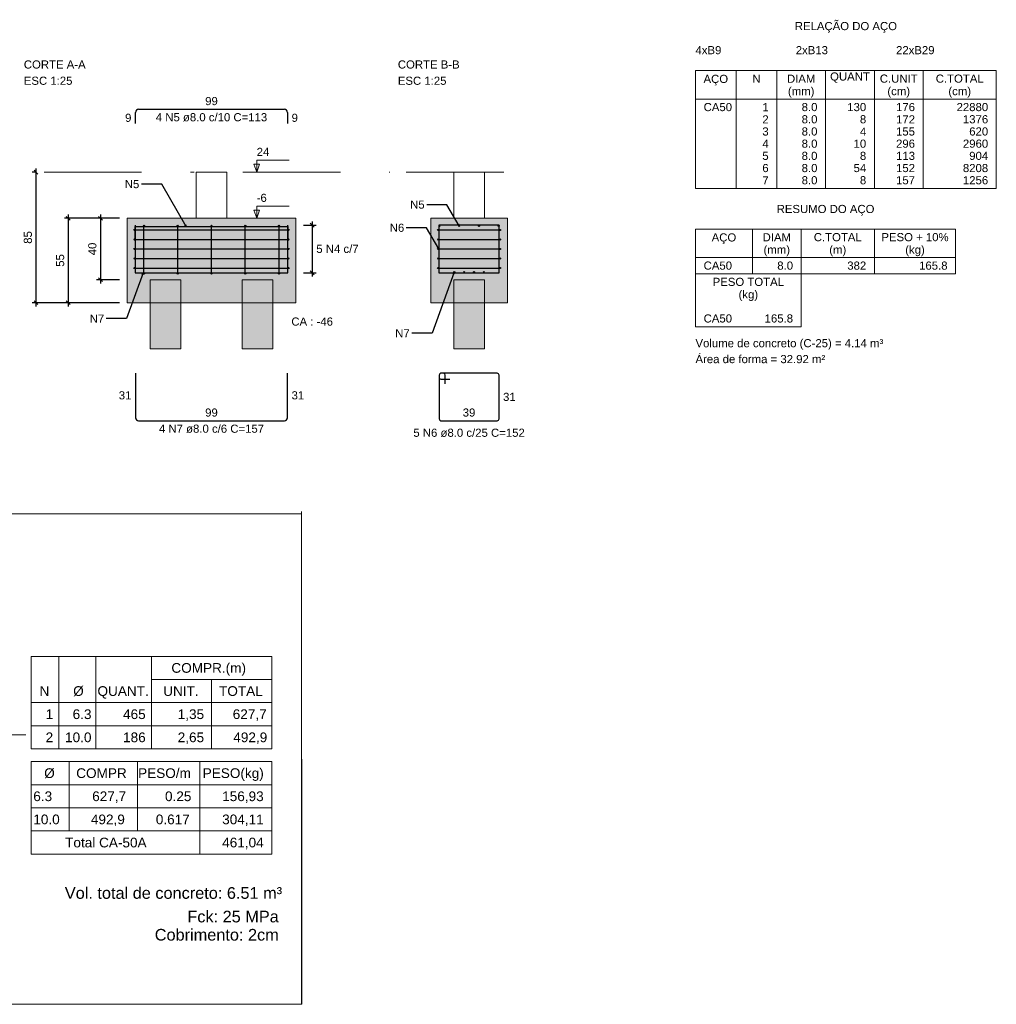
# Model space of a CAD drawing. Header units: millimetres. Extents: x 1434 to 2277, y -793 to -278.
# Tile 12 of 111: x 1472 to 1497, y -588 to -563. Entities that reach past the tile are written whole.
import ezdxf
from ezdxf.enums import TextEntityAlignment as Align

# ---------------------------------------------------------------- set-up
doc = ezdxf.new("R2010")
doc.units = ezdxf.units.MM
doc.linetypes.add('DASHDOT', pattern=[25.4, 12.7, -6.35, 0, -6.35])
for name, color, linetype, lineweight in [('Cotas', 1, 'Continuous', 0), ('Descrição da armadura', 7, 'Continuous', 5), ('DT-Barras na forma', 1, 'Continuous', 30), ('DT-Barras rebatidas', 1, 'Continuous', 30), ('DT-Cotas', 9, 'Continuous', 5), ('DT-Forma', 5, 'Continuous', 5), ('DT-Hachura blocos em corte', 43, 'Continuous', 5), ('DT-Hachura estacas em corte', 252, 'Continuous', 5), ('DT-Pontilhado', 9, 'DASHDOT', 5), ('DT-Relação do aço', 250, 'Continuous', 5), ('DT-Textos', 7, 'Continuous', 5), ('Textos armaduras', 7, 'Continuous', 5)]:
    doc.layers.add(name, color=color, linetype=linetype, lineweight=lineweight)
doc.layers.add('FOLHA PADRÃO', color=24, linetype='Continuous')
doc.layers.add('TEXTO-ESTACA', color=7, linetype='Continuous')
doc.styles.add('ARIAL', font='arial.ttf')
doc.styles.get("Standard").update_dxf_attribs({"font": 'arial.ttf'})
doc.dimstyles.get("Standard").update_dxf_attribs({"dimtxt": 0.18, "dimasz": 0.18, "dimexe": 0.18, "dimexo": 0.0625, "dimgap": 0.09, "dimtad": 0, "dimtih": 1, "dimtoh": 1, "dimdec": 4, "dimzin": 0, "dimdsep": 46, "dimtxsty": 'Standard', "dimcen": 0.09, "dimadec": 0, "dimazin": 0, "dimtfac": 1, "dimtdec": 4, "dimtofl": 0, "dimtmove": 0, "dimatfit": 3, "dimfxl": 1, "dimtolj": 1, "dimtzin": 0, "dimarcsym": 0})
doc.dimstyles.new('UM_25.000000', dxfattribs={"dimtxt": 0.18, "dimasz": 0.1, "dimexe": 0.1, "dimexo": 0.2, "dimgap": 0, "dimtad": 1, "dimtih": 1, "dimtoh": 1, "dimdec": 1, "dimlfac": 25, "dimzin": 0, "dimdsep": 46, "dimtxsty": 'Standard', "dimcen": 0.09, "dimdle": 0.1, "dimadec": 1, "dimazin": 2, "dimtfac": 1, "dimtdec": 4, "dimtofl": 0, "dimtmove": 0, "dimatfit": 3, "dimfxl": 1, "dimtolj": 1, "dimarcsym": 0})

# ---------------------------------------------------------------- blocks, each defined once
blk = doc.blocks.new('_Oblique')
at = {"color": 0, "linetype": 'ByBlock', "lineweight": -2}
blk.add_line((-0.5, -0.5), (0.5, 0.5), dxfattribs=at)
blk = doc.blocks.new('*D700')
at = {"layer": 'DT-Cotas', "color": 0, "lineweight": -2, "transparency": 16777216}
for p, q in [((1473.756, -567.913), (1473.756, -569.713)), ((1474.248, -568.013), (1473.656, -568.013)), ((1474.248, -569.613), (1473.656, -569.613))]:
    blk.add_line(p, q, dxfattribs=at)
at = {"layer": 'DT-Cotas', "color": 0, "lineweight": -2, "transparency": 16777216, "xscale": 0.1, "yscale": 0.1, "zscale": 0.1}
for p, rotation in [((1473.756, -568.013), 90), ((1473.756, -569.613), 270)]:
    blk.add_blockref('_Oblique', p, dxfattribs=dict(at, rotation=rotation))
at = {"layer": 'DT-Cotas', "color": 7, "transparency": 16777216, "insert": (1473.545, -568.813), "char_height": 0.2118, "attachment_point": 5, "rotation": 90, "style": 'ARIAL'}
blk.add_mtext('\\A1;40', dxfattribs=at)
blk = doc.blocks.new('*D701')
at = {"layer": 'DT-Cotas', "color": 0, "lineweight": -2, "transparency": 16777216}
for p, q in [((1472.916, -567.913), (1472.916, -570.313)), ((1474.248, -568.013), (1472.816, -568.013)), ((1474.248, -570.213), (1472.816, -570.213))]:
    blk.add_line(p, q, dxfattribs=at)
at = {"layer": 'DT-Cotas', "color": 0, "lineweight": -2, "transparency": 16777216, "xscale": 0.1, "yscale": 0.1, "zscale": 0.1}
for p, rotation in [((1472.916, -568.013), 90), ((1472.916, -570.213), 270)]:
    blk.add_blockref('_Oblique', p, dxfattribs=dict(at, rotation=rotation))
at = {"layer": 'DT-Cotas', "color": 7, "transparency": 16777216, "insert": (1472.705, -569.113), "char_height": 0.2118, "attachment_point": 5, "rotation": 90, "style": 'ARIAL'}
blk.add_mtext('\\A1;55', dxfattribs=at)
blk = doc.blocks.new('*D702')
at = {"layer": 'DT-Cotas', "color": 0, "lineweight": -2, "transparency": 16777216}
for p, q in [((1472.088, -566.813), (1471.976, -566.813)), ((1472.076, -566.713), (1472.076, -570.313)), ((1474.248, -570.213), (1471.976, -570.213))]:
    blk.add_line(p, q, dxfattribs=at)
at = {"layer": 'DT-Cotas', "color": 0, "lineweight": -2, "transparency": 16777216, "xscale": 0.1, "yscale": 0.1, "zscale": 0.1}
for p, rotation in [((1472.076, -566.813), 90), ((1472.076, -570.213), 270)]:
    blk.add_blockref('_Oblique', p, dxfattribs=dict(at, rotation=rotation))
at = {"layer": 'DT-Cotas', "color": 7, "transparency": 16777216, "insert": (1471.865, -568.513), "char_height": 0.2118, "attachment_point": 5, "rotation": 90, "style": 'ARIAL'}
blk.add_mtext('\\A1;85', dxfattribs=at)
blk = doc.blocks.new('*D703')
at = {"layer": 'DT-Cotas', "color": 0, "lineweight": -2, "transparency": 16777216}
for p, q in [((1479.272, -568.093), (1479.272, -569.533)), ((1479.048, -568.193), (1479.372, -568.193)), ((1479.048, -569.433), (1479.372, -569.433))]:
    blk.add_line(p, q, dxfattribs=at)
at = {"layer": 'DT-Cotas', "color": 0, "lineweight": -2, "transparency": 16777216, "xscale": 0.1, "yscale": 0.1, "zscale": 0.1}
for p, rotation in [((1479.272, -568.193), 90), ((1479.272, -569.433), 270)]:
    blk.add_blockref('_Oblique', p, dxfattribs=dict(at, rotation=rotation))

msp = doc.modelspace()

# ---------------------------------------------------------------- hatches: boundary and pattern name
at = {"layer": 'DT-Hachura blocos em corte', "linetype": 'Continuous'}
h = msp.add_hatch(color=256, dxfattribs=at)
h.paths.add_polyline_path([(1474.4482, -568.0134), (1474.4482, -570.2134), (1478.8482, -570.2134), (1478.8482, -568.0134), (1474.4482, -568.0134)])
h.paths.add_polyline_path([(1475.8482, -569.6134), (1475.0482, -569.6134), (1475.0482, -570.2134), (1475.8482, -570.2134), (1475.8482, -569.6134)], flags=0)
h.paths.add_polyline_path([(1478.2482, -569.6134), (1477.4482, -569.6134), (1477.4482, -570.2134), (1478.2482, -570.2134), (1478.2482, -569.6134)], flags=0)
h = msp.add_hatch(color=256, dxfattribs=at)
h.paths.add_polyline_path([(1482.3581, -568.0134), (1482.3581, -570.2134), (1484.3581, -570.2134), (1484.3581, -568.0134), (1482.3581, -568.0134)])
h.paths.add_polyline_path([(1483.7581, -569.6134), (1482.9581, -569.6134), (1482.9581, -570.2134), (1483.7581, -570.2134), (1483.7581, -569.6134)], flags=0)
at = {"layer": 'DT-Hachura estacas em corte', "linetype": 'Continuous'}
for points in [[(1475.0482, -571.4134), (1475.0482, -569.6134), (1475.8482, -569.6134), (1475.8482, -571.4134), (1475.0482, -571.4134)], [(1477.4482, -571.4134), (1477.4482, -569.6134), (1478.2482, -569.6134), (1478.2482, -571.4134), (1477.4482, -571.4134)], [(1482.9581, -571.4134), (1482.9581, -569.6134), (1483.7581, -569.6134), (1483.7581, -571.4134), (1482.9581, -571.4134)]]:
    msp.add_hatch(color=256, dxfattribs=at).paths.add_polyline_path(points)

# ---------------------------------------------------------------- linework, layer by layer
at = {"layer": 'Cotas', "color": 47, "linetype": 'Continuous', "lineweight": 15, "ltscale": 0.15}
msp.add_line((1470.2407, -581.4729), (1471.8153, -581.4729), dxfattribs=at)
at = {"layer": 'DT-Barras na forma'}
for p, q in [((1474.6442, -568.3174), (1478.6522, -568.3174)), ((1474.8882, -569.4494), (1474.8882, -568.2094)), ((1475.7682, -569.4494), (1475.7682, -568.2094)), ((1476.6482, -569.4494), (1476.6482, -568.2094)), ((1477.5282, -569.4494), (1477.5282, -568.2094)), ((1478.4082, -569.4494), (1478.4082, -568.2094)), ((1482.5541, -568.3174), (1484.1621, -568.3174)), ((1474.6442, -568.5654), (1478.6522, -568.5654)), ((1482.5541, -568.5654), (1484.1621, -568.5654)), ((1474.6442, -568.8134), (1478.6522, -568.8134)), ((1482.5541, -568.8134), (1484.1621, -568.8134)), ((1474.6442, -569.0614), (1478.6522, -569.0614)), ((1482.5541, -569.0614), (1484.1621, -569.0614)), ((1474.6442, -569.3094), (1478.6522, -569.3094)), ((1482.5541, -569.3094), (1484.1621, -569.3094))]:
    msp.add_line(p, q, dxfattribs=at)
for points in [[(1474.6602, -568.1934), (1474.6602, -569.4334), (1478.6362, -569.4334), (1478.6362, -568.1934)], [(1474.6602, -568.5934), (1474.6602, -568.2254), (1478.6362, -568.2254), (1478.6362, -568.5934)], [(1482.5701, -569.4334), (1484.1461, -569.4334), (1484.1461, -568.1934), (1482.5701, -568.1934), (1482.5701, -569.4334)]]:
    msp.add_lwpolyline(points, dxfattribs=at)
for centre, radius in [((1474.6442, -568.3174), 0.016), ((1474.6602, -568.1934), 0), ((1474.6602, -568.1934), 0), ((1474.8882, -568.2094), 0.016), ((1475.7682, -568.2094), 0.016), ((1476.6482, -568.2094), 0.016), ((1477.5282, -568.2094), 0.016), ((1478.4082, -568.2094), 0.016), ((1478.6522, -568.3174), 0.016), ((1482.5541, -568.3174), 0.016), ((1482.5861, -568.2094), 0.016), ((1483.1008, -568.2094), 0.016), ((1483.6155, -568.2094), 0.016), ((1484.1301, -568.2094), 0.016), ((1484.1621, -568.3174), 0.016), ((1474.6442, -568.5654), 0.016), ((1478.6522, -568.5654), 0.016), ((1482.5541, -568.5654), 0.016), ((1484.1621, -568.5654), 0.016), ((1474.6442, -568.8134), 0.016), ((1478.6522, -568.8134), 0.016), ((1482.5541, -568.8134), 0.016), ((1484.1621, -568.8134), 0.016), ((1474.6442, -569.0614), 0.016), ((1478.6522, -569.0614), 0.016), ((1482.5541, -569.0614), 0.016), ((1484.1621, -569.0614), 0.016), ((1474.6442, -569.3094), 0.016), ((1474.8882, -569.4494), 0.016), ((1475.7682, -569.4494), 0.016), ((1476.6482, -569.4494), 0.016), ((1477.5282, -569.4494), 0.016), ((1478.4082, -569.4494), 0.016), ((1478.6522, -569.3094), 0.016), ((1482.5541, -569.3094), 0.016), ((1482.9741, -569.4174), 0.016), ((1483.2301, -569.4174), 0.016), ((1483.4861, -569.4174), 0.016), ((1483.7421, -569.4174), 0.016), ((1484.1621, -569.3094), 0.016)]:
    msp.add_circle(centre, radius, dxfattribs=at)
at = {"layer": 'DT-Barras rebatidas'}
for p, q in [((1474.6682, -565.5426), (1474.6682, -565.2546)), ((1474.7482, -565.1746), (1478.5482, -565.1746)), ((1478.6282, -565.2546), (1478.6282, -565.5426)), ((1474.6682, -572.0488), (1474.6682, -573.2088)), ((1478.6282, -573.2088), (1478.6282, -572.0488)), ((1482.5781, -572.0968), (1482.5781, -573.2408)), ((1482.5781, -572.0968), (1482.5781, -572.1608)), ((1482.6901, -572.0488), (1482.6261, -572.0488)), ((1484.0901, -572.0488), (1482.6261, -572.0488)), ((1482.6261, -572.2088), (1482.8581, -572.2088)), ((1482.7381, -572.3288), (1482.7381, -572.0968)), ((1484.1381, -573.2408), (1484.1381, -572.0968)), ((1474.7482, -573.2888), (1478.5482, -573.2888)), ((1482.6261, -573.2888), (1484.0901, -573.2888))]:
    msp.add_line(p, q, dxfattribs=at)
for centre, radius, start, end in [((1474.7482, -565.2546), 0.08, 90, 180), ((1478.5482, -565.2546), 0.08, 0, 90), ((1482.6261, -572.0968), 0.048, 90, 180), ((1482.6261, -572.0968), 0.048, 90, 180), ((1482.6261, -572.1608), 0.048, 180, 270), ((1482.6901, -572.0968), 0.048, 0, 90), ((1484.0901, -572.0968), 0.048, 0, 90), ((1474.7482, -573.2088), 0.08, 180, 270), ((1478.5482, -573.2088), 0.08, 270, 0), ((1482.6261, -573.2408), 0.048, 180, 270), ((1484.0901, -573.2408), 0.048, 270, 0)]:
    msp.add_arc(centre, radius, start, end, dxfattribs=at)
at = {"layer": 'DT-Forma'}
for points in [[(1476.2482, -568.0134), (1476.2482, -566.8134), (1477.0482, -566.8134), (1477.0482, -568.0134), (1476.2482, -568.0134)], [(1482.9581, -568.0134), (1482.9581, -566.8134), (1483.7581, -566.8134), (1483.7581, -568.0134), (1482.9581, -568.0134)], [(1474.4482, -568.0134), (1474.4482, -570.2134), (1478.8482, -570.2134), (1478.8482, -568.0134), (1474.4482, -568.0134)], [(1482.3581, -568.0134), (1482.3581, -570.2134), (1484.3581, -570.2134), (1484.3581, -568.0134), (1482.3581, -568.0134)], [(1475.0482, -571.4134), (1475.0482, -569.6134), (1475.8482, -569.6134), (1475.8482, -571.4134), (1475.0482, -571.4134)], [(1477.4482, -571.4134), (1477.4482, -569.6134), (1478.2482, -569.6134), (1478.2482, -571.4134), (1477.4482, -571.4134)], [(1482.9581, -571.4134), (1482.9581, -569.6134), (1483.7581, -569.6134), (1483.7581, -571.4134), (1482.9581, -571.4134)]]:
    msp.add_lwpolyline(points, close=True, dxfattribs=at)
at = {"layer": 'DT-Pontilhado', "ltscale": 0.2}
for p, q in [((1472.2882, -566.8134), (1481.2908, -566.8134)), ((1481.7227, -566.8134), (1484.9935, -566.8134)), ((1477.0482, -568.0134), (1478.319, -568.0134))]:
    msp.add_line(p, q, dxfattribs=at)
at = {"layer": 'DT-Relação do aço', "linetype": 'Continuous'}
for p, q in [((1489.2565, -564.1659), (1497.0931, -564.1659)), ((1489.2565, -564.1659), (1489.2565, -567.237)), ((1490.3155, -564.1659), (1490.3155, -567.237)), ((1491.3745, -564.1659), (1491.3745, -567.237)), ((1492.6453, -564.1659), (1492.6453, -567.237)), ((1493.9161, -564.1659), (1493.9161, -567.237)), ((1495.1869, -564.1659), (1495.1869, -567.237)), ((1497.0931, -564.1659), (1497.0931, -567.237)), ((1489.2565, -564.9072), (1497.0931, -564.9072)), ((1489.2565, -567.237), (1497.0931, -567.237)), ((1489.2565, -568.296), (1489.2565, -569.4609)), ((1489.2565, -568.296), (1496.0341, -568.296)), ((1490.7391, -568.296), (1490.7391, -569.4609)), ((1492.0099, -568.296), (1492.0099, -569.4609)), ((1493.9161, -568.296), (1493.9161, -569.4609)), ((1496.0341, -568.296), (1496.0341, -569.4609)), ((1489.2565, -569.0373), (1496.0341, -569.0373)), ((1489.2565, -569.4609), (1496.0341, -569.4609)), ((1489.2565, -569.4609), (1489.2565, -570.8376)), ((1492.0099, -570.8376), (1492.0099, -569.4609)), ((1489.2565, -570.8376), (1492.0099, -570.8376)), ((1460.8989, -575.7095), (1478.996, -575.7095)), ((1478.996, -588.436), (1478.996, -575.654)), ((1478.996, -575.7095), (1479.0036, -588.4914)), ((1478.996, -588.4914), (1478.996, -575.7095)), ((1471.9487, -579.4266), (1471.9487, -581.8373)), ((1478.2165, -579.4266), (1471.9487, -579.4266)), ((1472.6719, -579.4266), (1472.6719, -581.8373)), ((1473.6362, -579.4266), (1473.6362, -581.8373)), ((1475.0826, -579.4266), (1475.0826, -581.8373)), ((1478.2165, -579.4266), (1478.2165, -581.8373)), ((1475.0826, -580.0293), (1478.2165, -580.0293)), ((1476.6496, -580.0293), (1476.6496, -581.8373)), ((1471.9487, -580.632), (1478.2165, -580.632)), ((1478.2165, -581.2346), (1471.9487, -581.2346)), ((1478.2165, -581.8373), (1471.9487, -581.8373)), ((1471.9487, -582.1676), (1478.2165, -582.1676)), ((1471.9487, -582.1676), (1471.9487, -584.5783)), ((1472.939, -582.1676), (1472.939, -583.9756)), ((1474.7221, -582.1676), (1474.7221, -583.9756)), ((1476.3484, -582.1676), (1476.3484, -584.5783)), ((1478.2165, -582.1676), (1478.2165, -584.5783)), ((1478.2165, -582.1676), (1478.2165, -584.5783)), ((1478.2165, -582.7703), (1471.9487, -582.7703)), ((1478.2165, -583.373), (1471.9487, -583.373)), ((1478.2165, -583.9756), (1471.9487, -583.9756)), ((1471.9487, -584.5783), (1478.2165, -584.5783)), ((1460.8989, -588.4914), (1479.0036, -588.4914))]:
    msp.add_line(p, q, dxfattribs=at)
at = {"layer": 'DT-Textos'}
for points in [[(1477.8954, -566.6016), (1477.8248, -566.8134), (1477.7542, -566.6016), (1477.8954, -566.6016)], [(1477.8954, -567.8016), (1477.8248, -568.0134), (1477.7542, -567.8016), (1477.8954, -567.8016)]]:
    msp.add_lwpolyline(points, close=True, dxfattribs=at)
for points in [[(1477.8248, -566.8134), (1477.8248, -566.4957), (1478.672, -566.4957)], [(1477.8248, -568.0134), (1477.8248, -567.6957), (1478.672, -567.6957)]]:
    msp.add_lwpolyline(points, dxfattribs=at)

# ---------------------------------------------------------------- texts
at = {"layer": 'Descrição da armadura', "linetype": 'Continuous', "char_height": 0.2118, "attachment_point": 8, "line_spacing_factor": 0.798, "style": 'ARIAL'}
for s, insert, width in [('4 N5 ø8.0 c/10 C=113', (1476.6482, -565.4923), 5.820954), ('4 N7 ø8.0 c/6 C=157', (1476.6482, -573.6065), 5.491002), ('5 N6 ø8.0 c/25 C=152', (1483.3581, -573.7124), 5.820954)]:
    msp.add_mtext(s, dxfattribs=dict(at, insert=insert, width=width))
at = {"layer": 'Descrição da armadura', "color": 7, "linetype": 'Continuous', "insert": (1479.9301, -568.9193), "char_height": 0.2118, "width": 1.886133, "attachment_point": 8, "line_spacing_factor": 0.798, "style": 'ARIAL'}
msp.add_mtext('5 N4 c/7', dxfattribs=at)
at = {"layer": 'DT-Cotas', "linetype": 'Continuous', "char_height": 0.2118, "width": 0.758398, "attachment_point": 9, "line_spacing_factor": 0.798, "style": 'ARIAL'}
for s, insert in [('N5', (1474.7677, -567.2308)), ('N5', (1482.2007, -567.765)), ('N6', (1481.67, -568.369)), ('N7', (1473.8531, -570.7335)), ('N7', (1481.8122, -571.1155))]:
    msp.add_mtext(s, dxfattribs=dict(at, insert=insert))
at = {"layer": 'DT-Relação do aço', "linetype": 'Continuous', "char_height": 0.2118, "line_spacing_factor": 0.798, "style": 'ARIAL'}
for s, insert, width, attachment_point in [('RELAÇÃO DO AÇO', (1493.1751, -563.1771), 5.340655, 8), ('4xB9', (1489.2565, -563.7423), 1.352255, 7), ('2xB13', (1491.8687, -563.7423), 1.682208, 7), ('22xB29', (1494.4809, -563.7423), 2.01216, 7), ('AÇO', (1489.7861, -564.5531), 1.285627, 8), ('N', (1490.845, -564.4836), 0.428446, 8), ('DIAM', (1492.0099, -564.4836), 1.483193, 8), ('QUANT', (1493.2807, -564.4836), 2.076471, 8), ('C.UNIT', (1494.5515, -564.4836), 1.977398, 8), ('C.TOTAL', (1496.14, -564.4836), 2.505206, 8), ('(mm)', (1492.0101, -564.8711), 1.383541, 8), ('(cm)', (1494.5511, -564.8711), 1.185975, 8), ('(cm)', (1496.1401, -564.8711), 1.185975, 8), ('CA50', (1489.4683, -565.2249), 1.484062, 7), ('1', (1491.1627, -565.2249), 0.329953, 9), ('8.0', (1492.4335, -565.2249), 0.824737, 9), ('130', (1493.7043, -565.2249), 0.989858, 9), ('176', (1494.9751, -565.2249), 0.989858, 9), ('22880', (1496.8813, -565.2249), 1.649763, 9), ('2', (1491.1627, -565.5426), 0.329953, 9), ('8.0', (1492.4335, -565.5426), 0.824737, 9), ('8', (1493.7043, -565.5426), 0.329953, 9), ('172', (1494.9751, -565.5426), 0.989858, 9), ('1376', (1496.8813, -565.5426), 1.31981, 9), ('3', (1491.1627, -565.8603), 0.329953, 9), ('8.0', (1492.4335, -565.8603), 0.824737, 9), ('4', (1493.7043, -565.8603), 0.329953, 9), ('155', (1494.9751, -565.8603), 0.989858, 9), ('620', (1496.8813, -565.8603), 0.989858, 9), ('4', (1491.1627, -566.178), 0.329953, 9), ('8.0', (1492.4335, -566.178), 0.824737, 9), ('10', (1493.7043, -566.178), 0.659905, 9), ('296', (1494.9751, -566.178), 0.989858, 9), ('2960', (1496.8813, -566.178), 1.31981, 9), ('5', (1491.1627, -566.4957), 0.329953, 9), ('8.0', (1492.4335, -566.4957), 0.824737, 9), ('8', (1493.7043, -566.4957), 0.329953, 9), ('113', (1494.9751, -566.4957), 0.989858, 9), ('904', (1496.8813, -566.4957), 0.989858, 9), ('6', (1491.1627, -566.8134), 0.329953, 9), ('8.0', (1492.4335, -566.8134), 0.824737, 9), ('54', (1493.7043, -566.8134), 0.659905, 9), ('152', (1494.9751, -566.8134), 0.989858, 9), ('8208', (1496.8813, -566.8134), 1.31981, 9), ('7', (1491.1627, -567.1311), 0.329953, 9), ('8.0', (1492.4335, -567.1311), 0.824737, 9), ('8', (1493.7043, -567.1311), 0.329953, 9), ('157', (1494.9751, -567.1311), 0.989858, 9), ('1256', (1496.8813, -567.1311), 1.31981, 9), ('RESUMO DO AÇO', (1492.6451, -567.9421), 5.109195, 8), ('AÇO', (1489.9981, -568.6831), 1.285627, 8), ('DIAM', (1491.3745, -568.6137), 1.483193, 8), ('C.TOTAL', (1492.963, -568.6137), 2.505206, 8), ('PESO + 10%', (1494.9751, -568.6137), 3.512155, 8), ('(mm)', (1491.3741, -569.0011), 1.383541, 8), ('(m)', (1492.9631, -569.0011), 0.889337, 8), ('(kg)', (1494.9751, -569.0011), 1.021723, 8), ('CA50', (1489.4683, -569.355), 1.484062, 7), ('8.0', (1491.7981, -569.355), 0.824737, 9), ('382', (1493.7043, -569.355), 0.989858, 9), ('165.8', (1495.8223, -569.355), 1.484642, 9), ('PESO TOTAL', (1490.6332, -569.7786), 3.725364, 8), ('(kg)', (1490.6331, -570.1661), 1.021723, 8), ('CA50', (1489.4683, -570.7317), 1.484062, 7), ('165.8', (1491.7981, -570.7317), 1.484642, 9), ('Volume de concreto (C-25) = 4.14 m³', (1489.2561, -571.4371), 9.809933, 7), ('Área de forma = 32.92 m²', (1489.2565, -571.7907), 6.776629, 7)]:
    msp.add_mtext(s, dxfattribs=dict(at, insert=insert, width=width, attachment_point=attachment_point))
at = {"layer": 'DT-Textos', "char_height": 0.2118, "attachment_point": 7, "line_spacing_factor": 0.798, "style": 'ARIAL'}
for s, insert, width in [('CORTE A-A', (1471.7587, -564.1156), 2.757607), ('CORTE B-B', (1481.5026, -564.1156), 2.757607), ('ESC 1:25', (1471.7587, -564.5392), 2.167804), ('ESC 1:25', (1481.5026, -564.5392), 2.167804), ('24', (1477.8248, -566.3898), 0.563342), ('-6', (1477.8248, -567.5898), 0.450328), ('CA : -46', (1478.7282, -570.8134), 1.857694)]:
    msp.add_mtext(s, dxfattribs=dict(at, insert=insert, width=width))
at = {"layer": 'FOLHA PADRÃO', "color": 7, "style": 'ARIAL'}
for s, p in [('Vol. total de concreto: 6.51 m³ ', (1478.6049, -585.7431)), ('Fck: 25 MPa', (1478.4003, -586.3569)), ('Cobrimento: 2cm', (1478.4003, -586.8311))]:
    msp.add_text(s, height=0.30375, dxfattribs=at).set_placement(p, align=Align.RIGHT)
at = {"layer": 'TEXTO-ESTACA'}
for s, height, p in [('COMPR.(m)', 0.25312, (1475.6031, -579.8545)), ('N', 0.2531, (1472.169, -580.4572)), ('%%C', 0.25312, (1473.0451, -580.4572)), ('QUANT.', 0.25312, (1473.6779, -580.4572)), ('UNIT.', 0.25312, (1475.3901, -580.4572)), ('TOTAL', 0.25312, (1476.8443, -580.4572)), ('%%C', 0.25312, (1472.2901, -582.5955)), ('COMPR', 0.25312, (1473.1241, -582.5955)), ('PESO/m', 0.25312, (1474.7356, -582.5955)), ('PESO(kg)', 0.25312, (1476.419, -582.5955)), ('6.3', 0.25312, (1472.0056, -583.1982)), ('0.25', 0.25312, (1475.4365, -583.1982)), ('10.0', 0.25312, (1472.0056, -583.8009)), ('0.617', 0.25312, (1475.1974, -583.8009)), ('Total CA-50A', 0.253125, (1472.8348, -584.4035))]:
    msp.add_text(s, height=height, dxfattribs=at).set_placement(p)
for s, height, p in [('1', 0.2531, (1472.524, -581.0599)), ('6.3', 0.25312, (1473.5217, -581.0599)), ('465', 0.25312, (1474.9339, -581.0599)), ('1,35', 0.25312, (1476.4559, -581.0599)), ('627,7', 0.25312, (1478.0858, -581.0599)), ('2', 0.2531, (1472.524, -581.6625)), ('10.0', 0.25312, (1473.5217, -581.6625)), ('186', 0.25312, (1474.9339, -581.6625)), ('2,65', 0.25312, (1476.4559, -581.6625)), ('492,9', 0.25312, (1478.1011, -581.6625)), ('627,7', 0.25312, (1474.4246, -583.1982)), ('156,93', 0.25312, (1478.0076, -583.1982)), ('492,9', 0.25312, (1474.3906, -583.8009)), ('304,11', 0.25312, (1478.0076, -583.8009)), ('461,04', 0.25312, (1478.0076, -584.4035))]:
    msp.add_text(s, height=height, dxfattribs=at).set_placement(p, align=Align.RIGHT)
at = {"layer": 'Textos armaduras', "linetype": 'Continuous', "char_height": 0.2118, "attachment_point": 7, "line_spacing_factor": 0.798, "style": 'ARIAL'}
for s, insert, width in [('99', (1476.4832, -565.0687), 0.659905), ('9', (1474.3973, -565.5045), 0.329953), ('9', (1478.7341, -565.5045), 0.329953), ('31', (1474.2323, -572.7347), 0.659905), ('31', (1478.7341, -572.7347), 0.659905), ('31', (1484.244, -572.7747), 0.659905), ('99', (1476.4832, -573.1829), 0.659905), ('39', (1483.1932, -573.1829), 0.659905)]:
    msp.add_mtext(s, dxfattribs=dict(at, insert=insert, width=width))

# ---------------------------------------------------------------- dimensions: what is measured, and where the dimension line sits
at = {"layer": 'DT-Cotas'}
for base, p1, p2, picture, middle in [((1472.0764, -570.2134), (1472.2882, -566.8134), (1474.4482, -570.2134), '*D702', (1471.8646, -568.5134)), ((1472.9164, -570.2134), (1474.4482, -568.0134), (1474.4482, -570.2134), '*D701', (1472.7046, -569.1134)), ((1473.7564, -569.6134), (1474.4482, -568.0134), (1474.4482, -569.6134), '*D700', (1473.5446, -568.8134))]:
    dim = msp.add_linear_dim(base=base, p1=p1, p2=p2, angle=90, dimstyle='UM_25.000000', override={"dimtxt": 0.2118, "dimasz": 0.1, "dimexe": 0.1, "dimexo": 0.2, "dimtad": 1, "dimtih": 0, "dimtoh": 0, "dimdec": 1, "dimlfac": 25, "dimzin": 8, "dimtxsty": 'ARIAL', "dimblk": 'Oblique', "dimblk1": 'Oblique', "dimblk2": 'Oblique', "dimsah": 1, "dimdle": 0.1, "dimse1": 0, "dimse2": 0, "dimclrt": 7, "dimadec": 1, "dimazin": 3, "dimtmove": 2, "dimldrblk": 'Oblique'}, dxfattribs=at)
    dim.commit()
    dim.dimension.update_dxf_attribs({"geometry": picture, "text_midpoint": middle, "dimtype": 160, "text_rotation": 90})
dim = msp.add_linear_dim(base=(1479.2718, -569.4334), p1=(1478.8482, -568.1934), p2=(1478.8482, -569.4334), angle=90, text=' ', dimstyle='UM_25.000000', override={"dimtxt": 0.2118, "dimasz": 0.1, "dimexe": 0.1, "dimexo": 0.2, "dimtad": 1, "dimtih": 0, "dimtoh": 0, "dimdec": 1, "dimlfac": 25, "dimzin": 8, "dimtxsty": 'ARIAL', "dimblk": 'Oblique', "dimblk1": 'Oblique', "dimblk2": 'Oblique', "dimsah": 1, "dimdle": 0.1, "dimse1": 0, "dimse2": 0, "dimclrt": 7, "dimadec": 1, "dimazin": 3, "dimtmove": 2, "dimldrblk": 'Oblique'}, dxfattribs=at)
dim.commit()
dim.dimension.update_dxf_attribs({"geometry": '*D703', "text_midpoint": (1479.06, -568.8134), "dimtype": 160, "text_rotation": 90})

# ---------------------------------------------------------------- leaders
for points in [[(1475.9855, -568.2254), (1475.3501, -567.1249), (1474.8206, -567.1249)], [(1483.1008, -568.2094), (1482.7831, -567.6591), (1482.2536, -567.6591)], [(1482.5701, -568.8134), (1482.2524, -568.2631), (1481.7229, -568.2631)], [(1474.8702, -569.4334), (1474.4356, -570.6276), (1473.9061, -570.6276)], [(1482.9741, -569.4174), (1482.3946, -571.0096), (1481.8651, -571.0096)]]:
    msp.add_leader(points, dimstyle='Standard', override={"dimasz": 0.05, "dimldrblk": 'Closed'}, dxfattribs=at)

doc.saveas('drawing.dxf')
